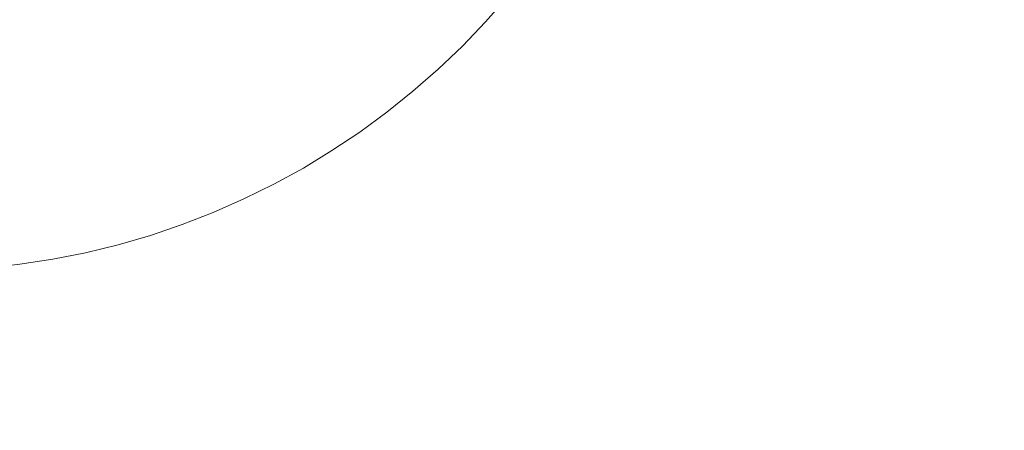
# Model space of a CAD drawing. Header units: centimetres. Extents: x -25.9 to 27.4, y -25.9 to -24.1.
# Tile 124 of 200: x 9.2845 to 9.4127, y -25.4808 to -25.4273. Entities that reach past the tile are written whole.
import ezdxf

# ---------------------------------------------------------------- set-up
doc = ezdxf.new("R2010")
doc.units = ezdxf.units.CM
doc.header["$LTSCALE"] = 2.54
doc.layers.add('Lucido design-1', color=7, linetype='Continuous')

# ---------------------------------------------------------------- blocks, each defined once
blk = doc.blocks.new('Gruppo-4-1')
at = {"color": 7, "linetype": 'Continuous', "lineweight": 9}
blk.add_3dface([(-25.82856, -24.16, 708.42071), (-25.82856, -25.76, 708.42071), (27.27144, -25.76, 708.42071), (27.27144, -24.16, 708.42071)], dxfattribs=at)
for points, invisible_edges in [([(-7.92856, -24.16, 708.02071), (9.37144, -24.16, 708.02071), (9.27144, -25.46, 708.02071), (-7.82856, -25.46, 708.02071)], 10), ([(9.27144, -25.46, 708.02071), (9.37144, -24.16, 708.02071), (9.37144, -25.36, 708.02071)], 9), ([(9.27144, -25.46, 708.02071), (9.37144, -25.36, 708.02071), (9.37134, -25.36436, 708.02071), (9.37106, -25.36872, 708.02071)], 9), ([(9.27144, -25.46, 708.02071), (9.37106, -25.36872, 708.02071), (9.37058, -25.37305, 708.02071), (9.36992, -25.37736, 708.02071)], 9), ([(9.36992, -25.37736, 708.02071), (9.36907, -25.38164, 708.02071), (9.27144, -25.46, 708.02071)], 10), ([(9.36907, -25.38164, 708.02071), (9.36803, -25.38588, 708.02071), (9.36681, -25.39007, 708.02071), (9.27144, -25.46, 708.02071)], 12), ([(9.27144, -25.46, 708.02071), (9.36681, -25.39007, 708.02071), (9.36541, -25.3942, 708.02071), (9.36383, -25.39827, 708.02071)], 9), ([(9.27144, -25.46, 708.02071), (9.36383, -25.39827, 708.02071), (9.36207, -25.40226, 708.02071), (9.36014, -25.40617, 708.02071)], 9), ([(9.27144, -25.46, 708.02071), (9.36014, -25.40617, 708.02071), (9.35804, -25.41, 708.02071)], 9), ([(9.35804, -25.41, 708.02071), (9.35578, -25.41373, 708.02071), (9.35335, -25.41736, 708.02071), (9.27144, -25.46, 708.02071)], 12), ([(9.35335, -25.41736, 708.02071), (9.35077, -25.42088, 708.02071), (9.34804, -25.42428, 708.02071), (9.27144, -25.46, 708.02071)], 12), ([(9.40556, -25.42254, 708.00844), (9.4027, -25.42833, 708.00844), (9.39942, -25.42662, 708.01037), (9.4022, -25.42098, 708.01037)], 15), ([(9.36344, -25.42442, 708.01995), (9.36054, -25.42837, 708.01995), (9.35722, -25.42582, 708.02038), (9.36001, -25.42202, 708.02038)], 15), ([(9.38292, -25.42437, 708.01649), (9.38001, -25.42917, 708.01649), (9.3766, -25.427, 708.01761), (9.37942, -25.42235, 708.01761)], 15), ([(9.39264, -25.42309, 708.01375), (9.38977, -25.42832, 708.01375), (9.38637, -25.42636, 708.01521), (9.38916, -25.42128, 708.01521)], 15), ([(9.35722, -25.42582, 708.02038), (9.35427, -25.4295, 708.02038), (9.35105, -25.4268, 708.02063), (9.35389, -25.42326, 708.02063)], 15), ([(9.37315, -25.4248, 708.01856), (9.37023, -25.42917, 708.01856), (9.36685, -25.42681, 708.01934), (9.36967, -25.42258, 708.01934)], 15), ([(9.39606, -25.42488, 708.01214), (9.39311, -25.43025, 708.01214), (9.38977, -25.42832, 708.01375), (9.39264, -25.42309, 708.01375)], 15), ([(9.40884, -25.42407, 708.00637), (9.40591, -25.43, 708.00637), (9.4027, -25.42833, 708.00844), (9.40556, -25.42254, 708.00844)], 15), ([(9.27144, -25.46, 708.02071), (9.34804, -25.42428, 708.02071), (9.34517, -25.42756, 708.02071), (9.34215, -25.43071, 708.02071)], 9), ([(9.35105, -25.4268, 708.02063), (9.34806, -25.43021, 708.02063), (9.34517, -25.42756, 708.02071), (9.34804, -25.42428, 708.02071)], 11), ([(9.36685, -25.42681, 708.01934), (9.36384, -25.43091, 708.01934), (9.36054, -25.42837, 708.01995), (9.36344, -25.42442, 708.01995)], 15), ([(9.3766, -25.427, 708.01761), (9.37358, -25.43152, 708.01761), (9.37023, -25.42917, 708.01856), (9.37315, -25.4248, 708.01856)], 15), ([(9.38637, -25.42636, 708.01521), (9.38337, -25.43131, 708.01521), (9.38001, -25.42917, 708.01649), (9.38292, -25.42437, 708.01649)], 15), ([(9.39942, -25.42662, 708.01037), (9.39639, -25.43214, 708.01037), (9.39311, -25.43025, 708.01214), (9.39606, -25.42488, 708.01214)], 15), ([(9.41203, -25.42556, 708.00414), (9.40903, -25.43163, 708.00414), (9.40591, -25.43, 708.00637), (9.40884, -25.42407, 708.00637)], 15), ([(9.36054, -25.42837, 708.01995), (9.35748, -25.43219, 708.01995), (9.35427, -25.4295, 708.02038), (9.35722, -25.42582, 708.02038)], 15), ([(9.41513, -25.42701, 708.00178), (9.41207, -25.43321, 708.00178), (9.40903, -25.43163, 708.00414), (9.41203, -25.42556, 708.00414)], 15), ([(9.34806, -25.43021, 708.02063), (9.34492, -25.43348, 708.02063), (9.34215, -25.43071, 708.02071), (9.34517, -25.42756, 708.02071)], 11), ([(9.35427, -25.4295, 708.02038), (9.35116, -25.43305, 708.02038), (9.34806, -25.43021, 708.02063), (9.35105, -25.4268, 708.02063)], 15), ([(9.37023, -25.42917, 708.01856), (9.36712, -25.43342, 708.01856), (9.36384, -25.43091, 708.01934), (9.36685, -25.42681, 708.01934)], 15), ([(9.38001, -25.42917, 708.01649), (9.37689, -25.43384, 708.01649), (9.37358, -25.43152, 708.01761), (9.3766, -25.427, 708.01761)], 15), ([(9.38977, -25.42832, 708.01375), (9.38668, -25.43342, 708.01375), (9.38337, -25.43131, 708.01521), (9.38637, -25.42636, 708.01521)], 15), ([(9.4027, -25.42833, 708.00844), (9.3996, -25.43399, 708.00844), (9.39639, -25.43214, 708.01037), (9.39942, -25.42662, 708.01037)], 15), ([(9.41814, -25.42841, 707.99927), (9.41502, -25.43474, 707.99927), (9.41207, -25.43321, 708.00178), (9.41513, -25.42701, 708.00178)], 15), ([(9.36384, -25.43091, 708.01934), (9.36066, -25.43487, 708.01934), (9.35748, -25.43219, 708.01995), (9.36054, -25.42837, 708.01995)], 15), ([(9.39311, -25.43025, 708.01214), (9.38993, -25.43549, 708.01214), (9.38668, -25.43342, 708.01375), (9.38977, -25.42832, 708.01375)], 15), ([(9.40591, -25.43, 708.00637), (9.40273, -25.4358, 708.00637), (9.3996, -25.43399, 708.00844), (9.4027, -25.42833, 708.00844)], 15), ([(9.35748, -25.43219, 708.01995), (9.35424, -25.43588, 708.01995), (9.35116, -25.43305, 708.02038), (9.35427, -25.4295, 708.02038)], 15), ([(9.37358, -25.43152, 708.01761), (9.37036, -25.43591, 708.01761), (9.36712, -25.43342, 708.01856), (9.37023, -25.42917, 708.01856)], 15), ([(9.38337, -25.43131, 708.01521), (9.38015, -25.43612, 708.01521), (9.37689, -25.43384, 708.01649), (9.38001, -25.42917, 708.01649)], 15), ([(9.40903, -25.43163, 708.00414), (9.40578, -25.43756, 708.00414), (9.40273, -25.4358, 708.00637), (9.40591, -25.43, 708.00637)], 15), ([(9.34215, -25.43071, 708.02071), (9.339, -25.43373, 708.02071), (9.33572, -25.4366, 708.02071), (9.27144, -25.46, 708.02071)], 12), ([(9.34492, -25.43348, 708.02063), (9.34165, -25.43662, 708.02063), (9.339, -25.43373, 708.02071), (9.34215, -25.43071, 708.02071)], 11), ([(9.35116, -25.43305, 708.02038), (9.34789, -25.43646, 708.02038), (9.34492, -25.43348, 708.02063), (9.34806, -25.43021, 708.02063)], 15), ([(9.36712, -25.43342, 708.01856), (9.36383, -25.43752, 708.01856), (9.36066, -25.43487, 708.01934), (9.36384, -25.43091, 708.01934)], 15), ([(9.38668, -25.43342, 708.01375), (9.38337, -25.43837, 708.01375), (9.38015, -25.43612, 708.01521), (9.38337, -25.43131, 708.01521)], 15), ([(9.39639, -25.43214, 708.01037), (9.39312, -25.43752, 708.01037), (9.38993, -25.43549, 708.01214), (9.39311, -25.43025, 708.01214)], 15), ([(9.36066, -25.43487, 708.01934), (9.35731, -25.43869, 708.01934), (9.35424, -25.43588, 708.01995), (9.35748, -25.43219, 708.01995)], 15), ([(9.37689, -25.43384, 708.01649), (9.37357, -25.43837, 708.01649), (9.37036, -25.43591, 708.01761), (9.37358, -25.43152, 708.01761)], 15), ([(9.3996, -25.43399, 708.00844), (9.39625, -25.43951, 708.00844), (9.39312, -25.43752, 708.01037), (9.39639, -25.43214, 708.01037)], 15), ([(9.41207, -25.43321, 708.00178), (9.40874, -25.43927, 708.00178), (9.40578, -25.43756, 708.00414), (9.40903, -25.43163, 708.00414)], 15), ([(9.34165, -25.43662, 708.02063), (9.33824, -25.43961, 708.02063), (9.33572, -25.4366, 708.02071), (9.339, -25.43373, 708.02071)], 11), ([(9.34789, -25.43646, 708.02038), (9.34449, -25.43972, 708.02038), (9.34165, -25.43662, 708.02063), (9.34492, -25.43348, 708.02063)], 15), ([(9.35424, -25.43588, 708.01995), (9.35086, -25.43942, 708.01995), (9.34789, -25.43646, 708.02038), (9.35116, -25.43305, 708.02038)], 15), ([(9.37036, -25.43591, 708.01761), (9.36696, -25.44015, 708.01761), (9.36383, -25.43752, 708.01856), (9.36712, -25.43342, 708.01856)], 15), ([(9.38015, -25.43612, 708.01521), (9.37673, -25.44079, 708.01521), (9.37357, -25.43837, 708.01649), (9.37689, -25.43384, 708.01649)], 15), ([(9.38993, -25.43549, 708.01214), (9.38653, -25.44059, 708.01214), (9.38337, -25.43837, 708.01375), (9.38668, -25.43342, 708.01375)], 15), ([(9.40273, -25.4358, 708.00637), (9.3993, -25.44145, 708.00637), (9.39625, -25.43951, 708.00844), (9.3996, -25.43399, 708.00844)], 15), ([(9.41502, -25.43474, 707.99927), (9.41162, -25.44093, 707.99927), (9.40874, -25.43927, 708.00178), (9.41207, -25.43321, 708.00178)], 15), ([(9.36383, -25.43752, 708.01856), (9.36036, -25.44148, 708.01856), (9.35731, -25.43869, 708.01934), (9.36066, -25.43487, 708.01934)], 15), ([(9.41786, -25.43622, 707.99664), (9.4144, -25.44254, 707.99664), (9.41162, -25.44093, 707.99927), (9.41502, -25.43474, 707.99927)], 15), ([(9.35086, -25.43942, 708.01995), (9.34732, -25.44281, 708.01995), (9.34449, -25.43972, 708.02038), (9.34789, -25.43646, 708.02038)], 15), ([(9.35731, -25.43869, 708.01934), (9.3538, -25.44236, 708.01934), (9.35086, -25.43942, 708.01995), (9.35424, -25.43588, 708.01995)], 15), ([(9.37357, -25.43837, 708.01649), (9.37005, -25.44275, 708.01649), (9.36696, -25.44015, 708.01761), (9.37036, -25.43591, 708.01761)], 15), ([(9.38337, -25.43837, 708.01375), (9.37984, -25.44318, 708.01375), (9.37673, -25.44079, 708.01521), (9.38015, -25.43612, 708.01521)], 15), ([(9.39312, -25.43752, 708.01037), (9.38963, -25.44276, 708.01037), (9.38653, -25.44059, 708.01214), (9.38993, -25.43549, 708.01214)], 15), ([(9.40578, -25.43756, 708.00414), (9.40227, -25.44335, 708.00414), (9.3993, -25.44145, 708.00637), (9.40273, -25.4358, 708.00637)], 15), ([(9.27144, -25.46, 708.02071), (9.33572, -25.4366, 708.02071), (9.33231, -25.43934, 708.02071), (9.3288, -25.44192, 708.02071)], 9), ([(9.33824, -25.43961, 708.02063), (9.3347, -25.44245, 708.02063), (9.33231, -25.43934, 708.02071), (9.33572, -25.4366, 708.02071)], 11), ([(9.34449, -25.43972, 708.02038), (9.34094, -25.44283, 708.02038), (9.33824, -25.43961, 708.02063), (9.34165, -25.43662, 708.02063)], 15), ([(9.36696, -25.44015, 708.01761), (9.36337, -25.44424, 708.01761), (9.36036, -25.44148, 708.01856), (9.36383, -25.43752, 708.01856)], 15), ([(9.39625, -25.43951, 708.00844), (9.39266, -25.44488, 708.00844), (9.38963, -25.44276, 708.01037), (9.39312, -25.43752, 708.01037)], 15), ([(9.40874, -25.43927, 708.00178), (9.40516, -25.44519, 708.00178), (9.40227, -25.44335, 708.00414), (9.40578, -25.43756, 708.00414)], 15), ([(9.36036, -25.44148, 708.01856), (9.35672, -25.44528, 708.01856), (9.3538, -25.44236, 708.01934), (9.35731, -25.43869, 708.01934)], 15), ([(9.37673, -25.44079, 708.01521), (9.37311, -25.44531, 708.01521), (9.37005, -25.44275, 708.01649), (9.37357, -25.43837, 708.01649)], 15), ([(9.38653, -25.44059, 708.01214), (9.3829, -25.44553, 708.01214), (9.37984, -25.44318, 708.01375), (9.38337, -25.43837, 708.01375)], 15), ([(9.3347, -25.44245, 708.02063), (9.33105, -25.44513, 708.02063), (9.3288, -25.44192, 708.02071), (9.33231, -25.43934, 708.02071)], 11), ([(9.34094, -25.44283, 708.02038), (9.33726, -25.44578, 708.02038), (9.3347, -25.44245, 708.02063), (9.33824, -25.43961, 708.02063)], 15), ([(9.34732, -25.44281, 708.01995), (9.34363, -25.44604, 708.01995), (9.34094, -25.44283, 708.02038), (9.34449, -25.43972, 708.02038)], 15), ([(9.3538, -25.44236, 708.01934), (9.35013, -25.44587, 708.01934), (9.34732, -25.44281, 708.01995), (9.35086, -25.43942, 708.01995)], 15), ([(9.37005, -25.44275, 708.01649), (9.36635, -25.44697, 708.01649), (9.36337, -25.44424, 708.01761), (9.36696, -25.44015, 708.01761)], 15), ([(9.3993, -25.44145, 708.00637), (9.39562, -25.44695, 708.00637), (9.39266, -25.44488, 708.00844), (9.39625, -25.43951, 708.00844)], 15), ([(9.41162, -25.44093, 707.99927), (9.40796, -25.44697, 707.99927), (9.40516, -25.44519, 708.00178), (9.40874, -25.43927, 708.00178)], 15), ([(9.36337, -25.44424, 708.01761), (9.35961, -25.44817, 708.01761), (9.35672, -25.44528, 708.01856), (9.36036, -25.44148, 708.01856)], 15), ([(9.37984, -25.44318, 708.01375), (9.37611, -25.44783, 708.01375), (9.37311, -25.44531, 708.01521), (9.37673, -25.44079, 708.01521)], 15), ([(9.38963, -25.44276, 708.01037), (9.38591, -25.44783, 708.01037), (9.3829, -25.44553, 708.01214), (9.38653, -25.44059, 708.01214)], 15), ([(9.40227, -25.44335, 708.00414), (9.39851, -25.44898, 708.00414), (9.39562, -25.44695, 708.00637), (9.3993, -25.44145, 708.00637)], 15), ([(9.4144, -25.44254, 707.99664), (9.41066, -25.4487, 707.99664), (9.40796, -25.44697, 707.99927), (9.41162, -25.44093, 707.99927)], 15), ([(9.3288, -25.44192, 708.02071), (9.32517, -25.44434, 708.02071), (9.27144, -25.46, 708.02071)], 10), ([(9.33105, -25.44513, 708.02063), (9.32728, -25.44765, 708.02063), (9.32517, -25.44434, 708.02071), (9.3288, -25.44192, 708.02071)], 11), ([(9.33726, -25.44578, 708.02038), (9.33346, -25.44857, 708.02038), (9.33105, -25.44513, 708.02063), (9.3347, -25.44245, 708.02063)], 15), ([(9.34363, -25.44604, 708.01995), (9.33981, -25.4491, 708.01995), (9.33726, -25.44578, 708.02038), (9.34094, -25.44283, 708.02038)], 15), ([(9.35013, -25.44587, 708.01934), (9.34631, -25.44922, 708.01934), (9.34363, -25.44604, 708.01995), (9.34732, -25.44281, 708.01995)], 15), ([(9.35672, -25.44528, 708.01856), (9.35292, -25.44892, 708.01856), (9.35013, -25.44587, 708.01934), (9.3538, -25.44236, 708.01934)], 15), ([(9.37311, -25.44531, 708.01521), (9.36929, -25.44966, 708.01521), (9.36635, -25.44697, 708.01649), (9.37005, -25.44275, 708.01649)], 15), ([(9.39266, -25.44488, 708.00844), (9.38884, -25.45009, 708.00844), (9.38591, -25.44783, 708.01037), (9.38963, -25.44276, 708.01037)], 15), ([(9.41708, -25.44409, 707.99387), (9.41327, -25.45036, 707.99387), (9.41066, -25.4487, 707.99664), (9.4144, -25.44254, 707.99664)], 15), ([(9.36635, -25.44697, 708.01649), (9.36246, -25.45103, 708.01649), (9.35961, -25.44817, 708.01761), (9.36337, -25.44424, 708.01761)], 15), ([(9.3829, -25.44553, 708.01214), (9.37907, -25.45031, 708.01214), (9.37611, -25.44783, 708.01375), (9.37984, -25.44318, 708.01375)], 15), ([(9.40516, -25.44519, 708.00178), (9.40131, -25.45094, 708.00178), (9.39851, -25.44898, 708.00414), (9.40227, -25.44335, 708.00414)], 15), ([(9.32517, -25.44434, 708.02071), (9.32144, -25.4466, 708.02071), (9.31761, -25.4487, 708.02071), (9.27144, -25.46, 708.02071)], 12), ([(9.32728, -25.44765, 708.02063), (9.3234, -25.45, 708.02063), (9.32144, -25.4466, 708.02071), (9.32517, -25.44434, 708.02071)], 11), ([(9.33346, -25.44857, 708.02038), (9.32953, -25.45119, 708.02038), (9.32728, -25.44765, 708.02063), (9.33105, -25.44513, 708.02063)], 15), ([(9.35961, -25.44817, 708.01761), (9.35568, -25.45193, 708.01761), (9.35292, -25.44892, 708.01856), (9.35672, -25.44528, 708.01856)], 15), ([(9.37611, -25.44783, 708.01375), (9.37218, -25.45231, 708.01375), (9.36929, -25.44966, 708.01521), (9.37311, -25.44531, 708.01521)], 15), ([(9.38591, -25.44783, 708.01037), (9.38197, -25.45274, 708.01037), (9.37907, -25.45031, 708.01214), (9.3829, -25.44553, 708.01214)], 15), ([(9.39562, -25.44695, 708.00637), (9.39171, -25.45229, 708.00637), (9.38884, -25.45009, 708.00844), (9.39266, -25.44488, 708.00844)], 15), ([(9.40796, -25.44697, 707.99927), (9.40403, -25.45284, 707.99927), (9.40131, -25.45094, 708.00178), (9.40516, -25.44519, 708.00178)], 15), ([(9.3234, -25.45, 708.02063), (9.31942, -25.45218, 708.02063), (9.31761, -25.4487, 708.02071), (9.32144, -25.4466, 708.02071)], 11), ([(9.33981, -25.4491, 708.01995), (9.33586, -25.452, 708.01995), (9.33346, -25.44857, 708.02038), (9.33726, -25.44578, 708.02038)], 15), ([(9.34631, -25.44922, 708.01934), (9.34234, -25.45241, 708.01934), (9.33981, -25.4491, 708.01995), (9.34363, -25.44604, 708.01995)], 15), ([(9.35292, -25.44892, 708.01856), (9.34896, -25.45239, 708.01856), (9.34631, -25.44922, 708.01934), (9.35013, -25.44587, 708.01934)], 15), ([(9.32953, -25.45119, 708.02038), (9.3255, -25.45364, 708.02038), (9.3234, -25.45, 708.02063), (9.32728, -25.44765, 708.02063)], 15), ([(9.36929, -25.44966, 708.01521), (9.36528, -25.45384, 708.01521), (9.36246, -25.45103, 708.01649), (9.36635, -25.44697, 708.01649)], 15), ([(9.37907, -25.45031, 708.01214), (9.37503, -25.45492, 708.01214), (9.37218, -25.45231, 708.01375), (9.37611, -25.44783, 708.01375)], 15), ([(9.38884, -25.45009, 708.00844), (9.3848, -25.45512, 708.00844), (9.38197, -25.45274, 708.01037), (9.38591, -25.44783, 708.01037)], 15), ([(9.39851, -25.44898, 708.00414), (9.39451, -25.45443, 708.00414), (9.39171, -25.45229, 708.00637), (9.39562, -25.44695, 708.00637)], 15), ([(9.41066, -25.4487, 707.99664), (9.40666, -25.45468, 707.99664), (9.40403, -25.45284, 707.99927), (9.40796, -25.44697, 707.99927)], 15), ([(9.27144, -25.46, 708.02071), (9.31761, -25.4487, 708.02071), (9.3137, -25.45063, 708.02071)], 9), ([(9.31942, -25.45218, 708.02063), (9.31536, -25.45419, 708.02063), (9.3137, -25.45063, 708.02071), (9.31761, -25.4487, 708.02071)], 11), ([(9.33586, -25.452, 708.01995), (9.33178, -25.45472, 708.01995), (9.32953, -25.45119, 708.02038), (9.33346, -25.44857, 708.02038)], 15), ([(9.34234, -25.45241, 708.01934), (9.33825, -25.45541, 708.01934), (9.33586, -25.452, 708.01995), (9.33981, -25.4491, 708.01995)], 15), ([(9.34896, -25.45239, 708.01856), (9.34486, -25.45568, 708.01856), (9.34234, -25.45241, 708.01934), (9.34631, -25.44922, 708.01934)], 15), ([(9.35568, -25.45193, 708.01761), (9.35159, -25.45552, 708.01761), (9.34896, -25.45239, 708.01856), (9.35292, -25.44892, 708.01856)], 15), ([(9.36246, -25.45103, 708.01649), (9.35841, -25.45491, 708.01649), (9.35568, -25.45193, 708.01761), (9.35961, -25.44817, 708.01761)], 15), ([(9.40131, -25.45094, 708.00178), (9.39722, -25.45652, 708.00178), (9.39451, -25.45443, 708.00414), (9.39851, -25.44898, 708.00414)], 15), ([(9.41327, -25.45036, 707.99387), (9.4092, -25.45646, 707.99387), (9.40666, -25.45468, 707.99664), (9.41066, -25.4487, 707.99664)], 15), ([(9.3137, -25.45063, 708.02071), (9.30971, -25.45239, 708.02071), (9.30564, -25.45397, 708.02071), (9.27144, -25.46, 708.02071)], 12), ([(9.31536, -25.45419, 708.02063), (9.31121, -25.45601, 708.02063), (9.30971, -25.45239, 708.02071), (9.3137, -25.45063, 708.02071)], 11), ([(9.3255, -25.45364, 708.02038), (9.32137, -25.45591, 708.02038), (9.31942, -25.45218, 708.02063), (9.3234, -25.45, 708.02063)], 15), ([(9.37218, -25.45231, 708.01375), (9.36806, -25.45662, 708.01375), (9.36528, -25.45384, 708.01521), (9.36929, -25.44966, 708.01521)], 15), ([(9.38197, -25.45274, 708.01037), (9.37781, -25.45748, 708.01037), (9.37503, -25.45492, 708.01214), (9.37907, -25.45031, 708.01214)], 15), ([(9.39171, -25.45229, 708.00637), (9.38757, -25.45745, 708.00637), (9.3848, -25.45512, 708.00844), (9.38884, -25.45009, 708.00844)], 15), ([(9.41541, -25.45172, 707.99142), (9.41128, -25.45792, 707.99142), (9.4092, -25.45646, 707.99387), (9.41327, -25.45036, 707.99387)], 15), ([(9.33178, -25.45472, 708.01995), (9.3276, -25.45727, 708.01995), (9.3255, -25.45364, 708.02038), (9.32953, -25.45119, 708.02038)], 15), ([(9.35841, -25.45491, 708.01649), (9.35418, -25.45861, 708.01649), (9.35159, -25.45552, 708.01761), (9.35568, -25.45193, 708.01761)], 15), ([(9.36528, -25.45384, 708.01521), (9.3611, -25.45785, 708.01521), (9.35841, -25.45491, 708.01649), (9.36246, -25.45103, 708.01649)], 15), ([(9.40403, -25.45284, 707.99927), (9.39986, -25.45854, 707.99927), (9.39722, -25.45652, 708.00178), (9.40131, -25.45094, 708.00178)], 15), ([(9.41783, -25.45326, 707.98843), (9.41363, -25.45956, 707.98843), (9.41128, -25.45792, 707.99142), (9.41541, -25.45172, 707.99142)], 15), ([(9.31121, -25.45601, 708.02063), (9.30698, -25.45766, 708.02063), (9.30564, -25.45397, 708.02071), (9.30971, -25.45239, 708.02071)], 11), ([(9.32137, -25.45591, 708.02038), (9.31713, -25.458, 708.02038), (9.31536, -25.45419, 708.02063), (9.31942, -25.45218, 708.02063)], 15), ([(9.33825, -25.45541, 708.01934), (9.33402, -25.45823, 708.01934), (9.33178, -25.45472, 708.01995), (9.33586, -25.452, 708.01995)], 15), ([(9.34486, -25.45568, 708.01856), (9.34061, -25.45879, 708.01856), (9.33825, -25.45541, 708.01934), (9.34234, -25.45241, 708.01934)], 15), ([(9.35159, -25.45552, 708.01761), (9.34735, -25.45892, 708.01761), (9.34486, -25.45568, 708.01856), (9.34896, -25.45239, 708.01856)], 15), ([(9.37503, -25.45492, 708.01214), (9.37079, -25.45935, 708.01214), (9.36806, -25.45662, 708.01375), (9.37218, -25.45231, 708.01375)], 15), ([(9.3848, -25.45512, 708.00844), (9.38054, -25.45998, 708.00844), (9.37781, -25.45748, 708.01037), (9.38197, -25.45274, 708.01037)], 15), ([(9.39451, -25.45443, 708.00414), (9.39027, -25.45971, 708.00414), (9.38757, -25.45745, 708.00637), (9.39171, -25.45229, 708.00637)], 15), ([(9.40666, -25.45468, 707.99664), (9.4024, -25.46049, 707.99664), (9.39986, -25.45854, 707.99927), (9.40403, -25.45284, 707.99927)], 15), ([(9.27144, -25.46, 708.02071), (9.30564, -25.45397, 708.02071), (9.30151, -25.45537, 708.02071), (9.29732, -25.45659, 708.02071)], 9), ([(9.30698, -25.45766, 708.02063), (9.30269, -25.45911, 708.02063), (9.30151, -25.45537, 708.02071), (9.30564, -25.45397, 708.02071)], 11), ([(9.31713, -25.458, 708.02038), (9.31282, -25.4599, 708.02038), (9.31121, -25.45601, 708.02063), (9.31536, -25.45419, 708.02063)], 15), ([(9.3276, -25.45727, 708.01995), (9.3233, -25.45962, 708.01995), (9.32137, -25.45591, 708.02038), (9.3255, -25.45364, 708.02038)], 15), ([(9.36806, -25.45662, 708.01375), (9.36375, -25.46074, 708.01375), (9.3611, -25.45785, 708.01521), (9.36528, -25.45384, 708.01521)], 15), ([(9.39722, -25.45652, 708.00178), (9.39289, -25.46191, 708.00178), (9.39027, -25.45971, 708.00414), (9.39451, -25.45443, 708.00414)], 15), ([(9.30269, -25.45911, 708.02063), (9.29834, -25.46038, 708.02063), (9.29732, -25.45659, 708.02071), (9.30151, -25.45537, 708.02071)], 11), ([(9.33402, -25.45823, 708.01934), (9.32968, -25.46087, 708.01934), (9.3276, -25.45727, 708.01995), (9.33178, -25.45472, 708.01995)], 15), ([(9.34061, -25.45879, 708.01856), (9.33624, -25.46172, 708.01856), (9.33402, -25.45823, 708.01934), (9.33825, -25.45541, 708.01934)], 15), ([(9.34735, -25.45892, 708.01761), (9.34296, -25.46214, 708.01761), (9.34061, -25.45879, 708.01856), (9.34486, -25.45568, 708.01856)], 15), ([(9.35418, -25.45861, 708.01649), (9.3498, -25.46213, 708.01649), (9.34735, -25.45892, 708.01761), (9.35159, -25.45552, 708.01761)], 15), ([(9.3611, -25.45785, 708.01521), (9.35675, -25.46167, 708.01521), (9.35418, -25.45861, 708.01649), (9.35841, -25.45491, 708.01649)], 15), ([(9.37781, -25.45748, 708.01037), (9.37346, -25.46202, 708.01037), (9.37079, -25.45935, 708.01214), (9.37503, -25.45492, 708.01214)], 15), ([(9.38757, -25.45745, 708.00637), (9.38321, -25.46242, 708.00637), (9.38054, -25.45998, 708.00844), (9.3848, -25.45512, 708.00844)], 15), ([(9.4092, -25.45646, 707.99387), (9.40486, -25.46238, 707.99387), (9.4024, -25.46049, 707.99664), (9.40666, -25.45468, 707.99664)], 15), ([(9.27144, -25.46, 708.02071), (9.29732, -25.45659, 708.02071), (9.29308, -25.45763, 708.02071), (9.2888, -25.45848, 708.02071)], 9), ([(9.29834, -25.46038, 708.02063), (9.29393, -25.46146, 708.02063), (9.29308, -25.45763, 708.02071), (9.29732, -25.45659, 708.02071)], 11), ([(9.31282, -25.4599, 708.02038), (9.30842, -25.4616, 708.02038), (9.30698, -25.45766, 708.02063), (9.31121, -25.45601, 708.02063)], 15), ([(9.3233, -25.45962, 708.01995), (9.3189, -25.46179, 708.01995), (9.31713, -25.458, 708.02038), (9.32137, -25.45591, 708.02038)], 15), ([(9.37079, -25.45935, 708.01214), (9.36636, -25.46359, 708.01214), (9.36375, -25.46074, 708.01375), (9.36806, -25.45662, 708.01375)], 15), ([(9.39986, -25.45854, 707.99927), (9.39544, -25.46405, 707.99927), (9.39289, -25.46191, 708.00178), (9.39722, -25.45652, 708.00178)], 15), ([(9.41128, -25.45792, 707.99142), (9.40687, -25.46392, 707.99142), (9.40486, -25.46238, 707.99387), (9.4092, -25.45646, 707.99387)], 15), ([(9.29393, -25.46146, 708.02063), (9.28948, -25.46234, 708.02063), (9.2888, -25.45848, 708.02071), (9.29308, -25.45763, 708.02071)], 11), ([(9.30842, -25.4616, 708.02038), (9.30395, -25.46312, 708.02038), (9.30269, -25.45911, 708.02063), (9.30698, -25.45766, 708.02063)], 15), ([(9.3189, -25.46179, 708.01995), (9.31442, -25.46376, 708.01995), (9.31282, -25.4599, 708.02038), (9.31713, -25.458, 708.02038)], 15), ([(9.32968, -25.46087, 708.01934), (9.32522, -25.46331, 708.01934), (9.3233, -25.45962, 708.01995), (9.3276, -25.45727, 708.01995)], 15), ([(9.33624, -25.46172, 708.01856), (9.33174, -25.46444, 708.01856), (9.32968, -25.46087, 708.01934), (9.33402, -25.45823, 708.01934)], 15), ([(9.36375, -25.46074, 708.01375), (9.35927, -25.46467, 708.01375), (9.35675, -25.46167, 708.01521), (9.3611, -25.45785, 708.01521)], 15), ([(9.38054, -25.45998, 708.00844), (9.37608, -25.46464, 708.00844), (9.37346, -25.46202, 708.01037), (9.37781, -25.45748, 708.01037)], 15), ([(9.39027, -25.45971, 708.00414), (9.38581, -25.4648, 708.00414), (9.38321, -25.46242, 708.00637), (9.38757, -25.45745, 708.00637)], 15), ([(9.41363, -25.45956, 707.98843), (9.40915, -25.46567, 707.98843), (9.40687, -25.46392, 707.99142), (9.41128, -25.45792, 707.99142)], 15), ([(9.2888, -25.45848, 708.02071), (9.28449, -25.45914, 708.02071), (9.27144, -25.46, 708.02071)], 10), ([(9.285, -25.46303, 708.02063), (9.2805, -25.46353, 708.02063), (9.28015, -25.45962, 708.02071), (9.28449, -25.45914, 708.02071)], 11), ([(9.28948, -25.46234, 708.02063), (9.285, -25.46303, 708.02063), (9.28449, -25.45914, 708.02071), (9.2888, -25.45848, 708.02071)], 11), ([(9.30395, -25.46312, 708.02038), (9.29942, -25.46444, 708.02038), (9.29834, -25.46038, 708.02063), (9.30269, -25.45911, 708.02063)], 15), ([(9.32522, -25.46331, 708.01934), (9.32066, -25.46556, 708.01934), (9.3189, -25.46179, 708.01995), (9.3233, -25.45962, 708.01995)], 15), ([(9.34296, -25.46214, 708.01761), (9.33843, -25.46516, 708.01761), (9.33624, -25.46172, 708.01856), (9.34061, -25.45879, 708.01856)], 15), ([(9.3498, -25.46213, 708.01649), (9.34528, -25.46545, 708.01649), (9.34296, -25.46214, 708.01761), (9.34735, -25.45892, 708.01761)], 15), ([(9.35675, -25.46167, 708.01521), (9.35223, -25.46529, 708.01521), (9.3498, -25.46213, 708.01649), (9.35418, -25.45861, 708.01649)], 15), ([(9.37346, -25.46202, 708.01037), (9.36891, -25.46638, 708.01037), (9.36636, -25.46359, 708.01214), (9.37079, -25.45935, 708.01214)], 15), ([(9.4024, -25.46049, 707.99664), (9.3979, -25.46611, 707.99664), (9.39544, -25.46405, 707.99927), (9.39986, -25.45854, 707.99927)], 15), ([(9.41587, -25.46113, 707.98532), (9.41132, -25.46734, 707.98532), (9.40915, -25.46567, 707.98843), (9.41363, -25.45956, 707.98843)], 15), ([(9.29942, -25.46444, 708.02038), (9.29484, -25.46556, 708.02038), (9.29393, -25.46146, 708.02063), (9.29834, -25.46038, 708.02063)], 15), ([(9.31442, -25.46376, 708.01995), (9.30985, -25.46554, 708.01995), (9.30842, -25.4616, 708.02038), (9.31282, -25.4599, 708.02038)], 15), ([(9.33174, -25.46444, 708.01856), (9.32713, -25.46698, 708.01856), (9.32522, -25.46331, 708.01934), (9.32968, -25.46087, 708.01934)], 15), ([(9.36636, -25.46359, 708.01214), (9.36175, -25.46763, 708.01214), (9.35927, -25.46467, 708.01375), (9.36375, -25.46074, 708.01375)], 15), ([(9.38321, -25.46242, 708.00637), (9.37864, -25.4672, 708.00637), (9.37608, -25.46464, 708.00844), (9.38054, -25.45998, 708.00844)], 15), ([(9.39289, -25.46191, 708.00178), (9.38833, -25.46711, 708.00178), (9.38581, -25.4648, 708.00414), (9.39027, -25.45971, 708.00414)], 15), ([(9.40486, -25.46238, 707.99387), (9.40027, -25.4681, 707.99387), (9.3979, -25.46611, 707.99664), (9.4024, -25.46049, 707.99664)], 15), ([(9.29484, -25.46556, 708.02038), (9.29021, -25.46648, 708.02038), (9.28948, -25.46234, 708.02063), (9.29393, -25.46146, 708.02063)], 15), ([(9.30985, -25.46554, 708.01995), (9.30521, -25.46711, 708.01995), (9.30395, -25.46312, 708.02038), (9.30842, -25.4616, 708.02038)], 15), ([(9.32066, -25.46556, 708.01934), (9.31601, -25.46761, 708.01934), (9.31442, -25.46376, 708.01995), (9.3189, -25.46179, 708.01995)], 15), ([(9.33843, -25.46516, 708.01761), (9.33378, -25.46798, 708.01761), (9.33174, -25.46444, 708.01856), (9.33624, -25.46172, 708.01856)], 15), ([(9.34528, -25.46545, 708.01649), (9.34061, -25.46857, 708.01649), (9.33843, -25.46516, 708.01761), (9.34296, -25.46214, 708.01761)], 15), ([(9.35223, -25.46529, 708.01521), (9.34756, -25.46872, 708.01521), (9.34528, -25.46545, 708.01649), (9.3498, -25.46213, 708.01649)], 15), ([(9.35927, -25.46467, 708.01375), (9.35462, -25.46841, 708.01375), (9.35223, -25.46529, 708.01521), (9.35675, -25.46167, 708.01521)], 15), ([(9.37608, -25.46464, 708.00844), (9.37142, -25.46911, 708.00844), (9.36891, -25.46638, 708.01037), (9.37346, -25.46202, 708.01037)], 15), ([(9.39544, -25.46405, 707.99927), (9.39078, -25.46936, 707.99927), (9.38833, -25.46711, 708.00178), (9.39289, -25.46191, 708.00178)], 15), ([(9.41801, -25.46263, 707.98211), (9.41339, -25.46892, 707.98211), (9.41132, -25.46734, 707.98532), (9.41587, -25.46113, 707.98532)], 15), ([(9.28555, -25.4672, 708.02038), (9.28086, -25.46771, 708.02038), (9.2805, -25.46353, 708.02063), (9.285, -25.46303, 708.02063)], 15), ([(9.29021, -25.46648, 708.02038), (9.28555, -25.4672, 708.02038), (9.285, -25.46303, 708.02063), (9.28948, -25.46234, 708.02063)], 15), ([(9.30521, -25.46711, 708.01995), (9.30051, -25.46849, 708.01995), (9.29942, -25.46444, 708.02038), (9.30395, -25.46312, 708.02038)], 15), ([(9.32713, -25.46698, 708.01856), (9.32241, -25.4693, 708.01856), (9.32066, -25.46556, 708.01934), (9.32522, -25.46331, 708.01934)], 15), ([(9.38581, -25.4648, 708.00414), (9.38113, -25.46969, 708.00414), (9.37864, -25.4672, 708.00637), (9.38321, -25.46242, 708.00637)], 15), ([(9.40687, -25.46392, 707.99142), (9.40221, -25.46973, 707.99142), (9.40027, -25.4681, 707.99387), (9.40486, -25.46238, 707.99387)], 15), ([(9.30051, -25.46849, 708.01995), (9.29575, -25.46965, 708.01995), (9.29484, -25.46556, 708.02038), (9.29942, -25.46444, 708.02038)], 15), ([(9.31601, -25.46761, 708.01934), (9.31128, -25.46945, 708.01934), (9.30985, -25.46554, 708.01995), (9.31442, -25.46376, 708.01995)], 15), ([(9.33378, -25.46798, 708.01761), (9.32901, -25.4706, 708.01761), (9.32713, -25.46698, 708.01856), (9.33174, -25.46444, 708.01856)], 15), ([(9.36175, -25.46763, 708.01214), (9.35697, -25.47147, 708.01214), (9.35462, -25.46841, 708.01375), (9.35927, -25.46467, 708.01375)], 15), ([(9.36891, -25.46638, 708.01037), (9.36418, -25.47053, 708.01037), (9.36175, -25.46763, 708.01214), (9.36636, -25.46359, 708.01214)], 15), ([(9.37864, -25.4672, 708.00637), (9.37386, -25.47177, 708.00637), (9.37142, -25.46911, 708.00844), (9.37608, -25.46464, 708.00844)], 15), ([(9.3979, -25.46611, 707.99664), (9.39315, -25.47152, 707.99664), (9.39078, -25.46936, 707.99927), (9.39544, -25.46405, 707.99927)], 15), ([(9.40915, -25.46567, 707.98843), (9.40441, -25.47157, 707.98843), (9.40221, -25.46973, 707.99142), (9.40687, -25.46392, 707.99142)], 15), ([(9.29575, -25.46965, 708.01995), (9.29094, -25.47061, 708.01995), (9.29021, -25.46648, 708.02038), (9.29484, -25.46556, 708.02038)], 15), ([(9.31128, -25.46945, 708.01934), (9.30646, -25.47108, 708.01934), (9.30521, -25.46711, 708.01995), (9.30985, -25.46554, 708.01995)], 15), ([(9.32241, -25.4693, 708.01856), (9.31759, -25.47142, 708.01856), (9.31601, -25.46761, 708.01934), (9.32066, -25.46556, 708.01934)], 15), ([(9.34061, -25.46857, 708.01649), (9.3358, -25.47148, 708.01649), (9.33378, -25.46798, 708.01761), (9.33843, -25.46516, 708.01761)], 15), ([(9.34756, -25.46872, 708.01521), (9.34275, -25.47193, 708.01521), (9.34061, -25.46857, 708.01649), (9.34528, -25.46545, 708.01649)], 15), ([(9.35462, -25.46841, 708.01375), (9.34981, -25.47193, 708.01375), (9.34756, -25.46872, 708.01521), (9.35223, -25.46529, 708.01521)], 15), ([(9.38833, -25.46711, 708.00178), (9.38355, -25.47211, 708.00178), (9.38113, -25.46969, 708.00414), (9.38581, -25.4648, 708.00414)], 15), ([(9.41132, -25.46734, 707.98532), (9.40651, -25.47334, 707.98532), (9.40441, -25.47157, 707.98843), (9.40915, -25.46567, 707.98843)], 15), ([(9.2861, -25.47135, 708.01995), (9.28123, -25.47189, 708.01995), (9.28086, -25.46771, 708.02038), (9.28555, -25.4672, 708.02038)], 15), ([(9.29094, -25.47061, 708.01995), (9.2861, -25.47135, 708.01995), (9.28555, -25.4672, 708.02038), (9.29021, -25.46648, 708.02038)], 15), ([(9.30646, -25.47108, 708.01934), (9.30158, -25.47251, 708.01934), (9.30051, -25.46849, 708.01995), (9.30521, -25.46711, 708.01995)], 15), ([(9.32901, -25.4706, 708.01761), (9.32413, -25.47301, 708.01761), (9.32241, -25.4693, 708.01856), (9.32713, -25.46698, 708.01856)], 15), ([(9.37142, -25.46911, 708.00844), (9.36656, -25.47336, 708.00844), (9.36418, -25.47053, 708.01037), (9.36891, -25.46638, 708.01037)], 15), ([(9.38113, -25.46969, 708.00414), (9.37624, -25.47437, 708.00414), (9.37386, -25.47177, 708.00637), (9.37864, -25.4672, 708.00637)], 15), ([(9.39078, -25.46936, 707.99927), (9.3859, -25.47446, 707.99927), (9.38355, -25.47211, 708.00178), (9.38833, -25.46711, 708.00178)], 15), ([(9.40027, -25.4681, 707.99387), (9.39543, -25.47362, 707.99387), (9.39315, -25.47152, 707.99664), (9.3979, -25.46611, 707.99664)], 15), ([(9.41339, -25.46892, 707.98211), (9.40851, -25.47501, 707.98211), (9.40651, -25.47334, 707.98532), (9.41132, -25.46734, 707.98532)], 15), ([(9.30158, -25.47251, 708.01934), (9.29665, -25.47371, 708.01934), (9.29575, -25.46965, 708.01995), (9.30051, -25.46849, 708.01995)], 15), ([(9.31759, -25.47142, 708.01856), (9.31269, -25.47333, 708.01856), (9.31128, -25.46945, 708.01934), (9.31601, -25.46761, 708.01934)], 15), ([(9.3358, -25.47148, 708.01649), (9.33088, -25.47419, 708.01649), (9.32901, -25.4706, 708.01761), (9.33378, -25.46798, 708.01761)], 15), ([(9.34275, -25.47193, 708.01521), (9.3378, -25.47494, 708.01521), (9.3358, -25.47148, 708.01649), (9.34061, -25.46857, 708.01649)], 15), ([(9.35697, -25.47147, 708.01214), (9.35203, -25.47509, 708.01214), (9.34981, -25.47193, 708.01375), (9.35462, -25.46841, 708.01375)], 15), ([(9.36418, -25.47053, 708.01037), (9.35927, -25.47447, 708.01037), (9.35697, -25.47147, 708.01214), (9.36175, -25.46763, 708.01214)], 15), ([(9.40221, -25.46973, 707.99142), (9.3973, -25.47533, 707.99142), (9.39543, -25.47362, 707.99387), (9.40027, -25.4681, 707.99387)], 15), ([(9.29665, -25.47371, 708.01934), (9.29166, -25.4747, 708.01934), (9.29094, -25.47061, 708.01995), (9.29575, -25.46965, 708.01995)], 15), ([(9.31269, -25.47333, 708.01856), (9.3077, -25.47502, 708.01856), (9.30646, -25.47108, 708.01934), (9.31128, -25.46945, 708.01934)], 15), ([(9.32413, -25.47301, 708.01761), (9.31916, -25.4752, 708.01761), (9.31759, -25.47142, 708.01856), (9.32241, -25.4693, 708.01856)], 15), ([(9.34981, -25.47193, 708.01375), (9.34486, -25.47524, 708.01375), (9.34275, -25.47193, 708.01521), (9.34756, -25.46872, 708.01521)], 15), ([(9.37386, -25.47177, 708.00637), (9.36889, -25.47613, 708.00637), (9.36656, -25.47336, 708.00844), (9.37142, -25.46911, 708.00844)], 15), ([(9.38355, -25.47211, 708.00178), (9.37855, -25.47689, 708.00178), (9.37624, -25.47437, 708.00414), (9.38113, -25.46969, 708.00414)], 15), ([(9.39315, -25.47152, 707.99664), (9.38817, -25.47673, 707.99664), (9.3859, -25.47446, 707.99927), (9.39078, -25.46936, 707.99927)], 15), ([(9.40441, -25.47157, 707.98843), (9.39941, -25.47727, 707.98843), (9.3973, -25.47533, 707.99142), (9.40221, -25.46973, 707.99142)], 15), ([(9.41535, -25.47043, 707.9788), (9.4104, -25.4766, 707.9788), (9.40851, -25.47501, 707.98211), (9.41339, -25.46892, 707.98211)], 15), ([(9.29166, -25.4747, 708.01934), (9.28664, -25.47548, 708.01934), (9.2861, -25.47135, 708.01995), (9.29094, -25.47061, 708.01995)], 15), ([(9.3077, -25.47502, 708.01856), (9.30265, -25.47649, 708.01856), (9.30158, -25.47251, 708.01934), (9.30646, -25.47108, 708.01934)], 15), ([(9.33088, -25.47419, 708.01649), (9.32584, -25.47667, 708.01649), (9.32413, -25.47301, 708.01761), (9.32901, -25.4706, 708.01761)], 15), ([(9.36656, -25.47336, 708.00844), (9.36153, -25.4774, 708.00844), (9.35927, -25.47447, 708.01037), (9.36418, -25.47053, 708.01037)], 15), ([(9.4172, -25.47185, 707.97539), (9.41218, -25.4781, 707.97539), (9.4104, -25.4766, 707.9788), (9.41535, -25.47043, 707.9788)], 15), ([(9.28664, -25.47548, 708.01934), (9.28159, -25.47603, 708.01934), (9.28123, -25.47189, 708.01995), (9.2861, -25.47135, 708.01995)], 15), ([(9.31916, -25.4752, 708.01761), (9.31409, -25.47717, 708.01761), (9.31269, -25.47333, 708.01856), (9.31759, -25.47142, 708.01856)], 15), ([(9.3378, -25.47494, 708.01521), (9.33272, -25.47772, 708.01521), (9.33088, -25.47419, 708.01649), (9.3358, -25.47148, 708.01649)], 15), ([(9.34486, -25.47524, 708.01375), (9.33976, -25.47834, 708.01375), (9.3378, -25.47494, 708.01521), (9.34275, -25.47193, 708.01521)], 15), ([(9.35203, -25.47509, 708.01214), (9.34693, -25.4785, 708.01214), (9.34486, -25.47524, 708.01375), (9.34981, -25.47193, 708.01375)], 15), ([(9.35927, -25.47447, 708.01037), (9.3542, -25.47819, 708.01037), (9.35203, -25.47509, 708.01214), (9.35697, -25.47147, 708.01214)], 15), ([(9.37624, -25.47437, 708.00414), (9.37115, -25.47883, 708.00414), (9.36889, -25.47613, 708.00637), (9.37386, -25.47177, 708.00637)], 15), ([(9.3859, -25.47446, 707.99927), (9.38079, -25.47934, 707.99927), (9.37855, -25.47689, 708.00178), (9.38355, -25.47211, 708.00178)], 15), ([(9.39543, -25.47362, 707.99387), (9.39035, -25.47892, 707.99387), (9.38817, -25.47673, 707.99664), (9.39315, -25.47152, 707.99664)], 15), ([(9.40651, -25.47334, 707.98532), (9.40144, -25.47912, 707.98532), (9.39941, -25.47727, 707.98843), (9.40441, -25.47157, 707.98843)], 15), ([(9.41893, -25.47318, 707.97188), (9.41386, -25.4795, 707.97188), (9.41218, -25.4781, 707.97539), (9.4172, -25.47185, 707.97539)], 15), ([(9.29754, -25.47774, 708.01856), (9.29238, -25.47877, 708.01856), (9.29166, -25.4747, 708.01934), (9.29665, -25.47371, 708.01934)], 15), ([(9.30265, -25.47649, 708.01856), (9.29754, -25.47774, 708.01856), (9.29665, -25.47371, 708.01934), (9.30158, -25.47251, 708.01934)], 15), ([(9.31409, -25.47717, 708.01761), (9.30893, -25.47892, 708.01761), (9.3077, -25.47502, 708.01856), (9.31269, -25.47333, 708.01856)], 15), ([(9.32584, -25.47667, 708.01649), (9.3207, -25.47893, 708.01649), (9.31916, -25.4752, 708.01761), (9.32413, -25.47301, 708.01761)], 15), ([(9.36889, -25.47613, 708.00637), (9.36373, -25.48027, 708.00637), (9.36153, -25.4774, 708.00844), (9.36656, -25.47336, 708.00844)], 15), ([(9.3973, -25.47533, 707.99142), (9.39215, -25.48071, 707.99142), (9.39035, -25.47892, 707.99387), (9.39543, -25.47362, 707.99387)], 15), ([(9.40851, -25.47501, 707.98211), (9.40336, -25.48088, 707.98211), (9.40144, -25.47912, 707.98532), (9.40651, -25.47334, 707.98532)], 15), ([(9.29238, -25.47877, 708.01856), (9.28718, -25.47957, 708.01856), (9.28664, -25.47548, 708.01934), (9.29166, -25.4747, 708.01934)], 15), ([(9.30893, -25.47892, 708.01761), (9.30371, -25.48044, 708.01761), (9.30265, -25.47649, 708.01856), (9.3077, -25.47502, 708.01856)], 15), ([(9.33272, -25.47772, 708.01521), (9.32753, -25.48028, 708.01521), (9.32584, -25.47667, 708.01649), (9.33088, -25.47419, 708.01649)], 15), ([(9.33976, -25.47834, 708.01375), (9.33453, -25.4812, 708.01375), (9.33272, -25.47772, 708.01521), (9.3378, -25.47494, 708.01521)], 15), ([(9.36153, -25.4774, 708.00844), (9.35632, -25.48122, 708.00844), (9.3542, -25.47819, 708.01037), (9.35927, -25.47447, 708.01037)], 15), ([(9.37855, -25.47689, 708.00178), (9.37335, -25.48145, 708.00178), (9.37115, -25.47883, 708.00414), (9.37624, -25.47437, 708.00414)], 15), ([(9.38817, -25.47673, 707.99664), (9.38296, -25.48171, 707.99664), (9.38079, -25.47934, 707.99927), (9.3859, -25.47446, 707.99927)], 15), ([(9.4104, -25.4766, 707.9788), (9.40518, -25.48255, 707.9788), (9.40336, -25.48088, 707.98211), (9.40851, -25.47501, 707.98211)], 15), ([(9.28718, -25.47957, 708.01856), (9.28195, -25.48014, 708.01856), (9.28159, -25.47603, 708.01934), (9.28664, -25.47548, 708.01934)], 15), ([(9.3207, -25.47893, 708.01649), (9.31547, -25.48097, 708.01649), (9.31409, -25.47717, 708.01761), (9.31916, -25.4752, 708.01761)], 15), ([(9.34693, -25.4785, 708.01214), (9.34169, -25.48168, 708.01214), (9.33976, -25.47834, 708.01375), (9.34486, -25.47524, 708.01375)], 15), ([(9.3542, -25.47819, 708.01037), (9.34896, -25.48169, 708.01037), (9.34693, -25.4785, 708.01214), (9.35203, -25.47509, 708.01214)], 15), ([(9.37115, -25.47883, 708.00414), (9.36587, -25.48307, 708.00414), (9.36373, -25.48027, 708.00637), (9.36889, -25.47613, 708.00637)], 15), ([(9.39941, -25.47727, 707.98843), (9.39418, -25.48274, 707.98843), (9.39215, -25.48071, 707.99142), (9.3973, -25.47533, 707.99142)], 15), ([(9.30371, -25.48044, 708.01761), (9.29843, -25.48173, 708.01761), (9.29754, -25.47774, 708.01856), (9.30265, -25.47649, 708.01856)], 15), ([(9.31547, -25.48097, 708.01649), (9.31015, -25.48277, 708.01649), (9.30893, -25.47892, 708.01761), (9.31409, -25.47717, 708.01761)], 15), ([(9.32753, -25.48028, 708.01521), (9.32223, -25.48261, 708.01521), (9.3207, -25.47893, 708.01649), (9.32584, -25.47667, 708.01649)], 15), ([(9.36373, -25.48027, 708.00637), (9.35839, -25.48418, 708.00637), (9.35632, -25.48122, 708.00844), (9.36153, -25.4774, 708.00844)], 15), ([(9.38079, -25.47934, 707.99927), (9.37548, -25.484, 707.99927), (9.37335, -25.48145, 708.00178), (9.37855, -25.47689, 708.00178)], 15), ([(9.39035, -25.47892, 707.99387), (9.38505, -25.48399, 707.99387), (9.38296, -25.48171, 707.99664), (9.38817, -25.47673, 707.99664)], 15), ([(9.40144, -25.47912, 707.98532), (9.39612, -25.48468, 707.98532), (9.39418, -25.48274, 707.98843), (9.39941, -25.47727, 707.98843)], 15), ([(9.41218, -25.4781, 707.97539), (9.4069, -25.48412, 707.97539), (9.40518, -25.48255, 707.9788), (9.4104, -25.4766, 707.9788)], 15), ([(9.29309, -25.4828, 708.01761), (9.28771, -25.48362, 708.01761), (9.28718, -25.47957, 708.01856), (9.29238, -25.47877, 708.01856)], 15), ([(9.29843, -25.48173, 708.01761), (9.29309, -25.4828, 708.01761), (9.29238, -25.47877, 708.01856), (9.29754, -25.47774, 708.01856)], 15), ([(9.33453, -25.4812, 708.01375), (9.32919, -25.48384, 708.01375), (9.32753, -25.48028, 708.01521), (9.33272, -25.47772, 708.01521)], 15), ([(9.34169, -25.48168, 708.01214), (9.33631, -25.48462, 708.01214), (9.33453, -25.4812, 708.01375), (9.33976, -25.47834, 708.01375)], 15), ([(9.34896, -25.48169, 708.01037), (9.34358, -25.48495, 708.01037), (9.34169, -25.48168, 708.01214), (9.34693, -25.4785, 708.01214)], 15), ([(9.35632, -25.48122, 708.00844), (9.35095, -25.48481, 708.00844), (9.34896, -25.48169, 708.01037), (9.3542, -25.47819, 708.01037)], 15), ([(9.37335, -25.48145, 708.00178), (9.36796, -25.48578, 708.00178), (9.36587, -25.48307, 708.00414), (9.37115, -25.47883, 708.00414)], 15), ([(9.41386, -25.4795, 707.97188), (9.40851, -25.4856, 707.97188), (9.4069, -25.48412, 707.97539), (9.41218, -25.4781, 707.97539)], 15), ([(9.28771, -25.48362, 708.01761), (9.28231, -25.48422, 708.01761), (9.28195, -25.48014, 708.01856), (9.28718, -25.47957, 708.01856)], 15), ([(9.31015, -25.48277, 708.01649), (9.30476, -25.48434, 708.01649), (9.30371, -25.48044, 708.01761), (9.30893, -25.47892, 708.01761)], 15), ([(9.32223, -25.48261, 708.01521), (9.31683, -25.48471, 708.01521), (9.31547, -25.48097, 708.01649), (9.3207, -25.47893, 708.01649)], 15), ([(9.38296, -25.48171, 707.99664), (9.37755, -25.48646, 707.99664), (9.37548, -25.484, 707.99927), (9.38079, -25.47934, 707.99927)], 15), ([(9.39215, -25.48071, 707.99142), (9.38677, -25.48586, 707.99142), (9.38505, -25.48399, 707.99387), (9.39035, -25.47892, 707.99387)], 15), ([(9.40336, -25.48088, 707.98211), (9.39796, -25.48652, 707.98211), (9.39612, -25.48468, 707.98532), (9.40144, -25.47912, 707.98532)], 15), ([(9.41542, -25.48081, 707.9683), (9.41001, -25.48698, 707.9683), (9.40851, -25.4856, 707.97188), (9.41386, -25.4795, 707.97188)], 15), ([(9.30476, -25.48434, 708.01649), (9.2993, -25.48568, 708.01649), (9.29843, -25.48173, 708.01761), (9.30371, -25.48044, 708.01761)], 15), ([(9.32919, -25.48384, 708.01375), (9.32373, -25.48624, 708.01375), (9.32223, -25.48261, 708.01521), (9.32753, -25.48028, 708.01521)], 15), ([(9.36587, -25.48307, 708.00414), (9.36041, -25.48707, 708.00414), (9.35839, -25.48418, 708.00637), (9.36373, -25.48027, 708.00637)], 15), ([(9.39418, -25.48274, 707.98843), (9.38871, -25.48798, 707.98843), (9.38677, -25.48586, 707.99142), (9.39215, -25.48071, 707.99142)], 15)]:
    blk.add_3dface(points, dxfattribs=dict(at, invisible_edges=invisible_edges))

msp = doc.modelspace()

# ---------------------------------------------------------------- block references
at = {"layer": 'Lucido design-1', "color": 7}
msp.add_blockref('Gruppo-4-1', (0, 0), dxfattribs=at)

doc.saveas('drawing.dxf')
